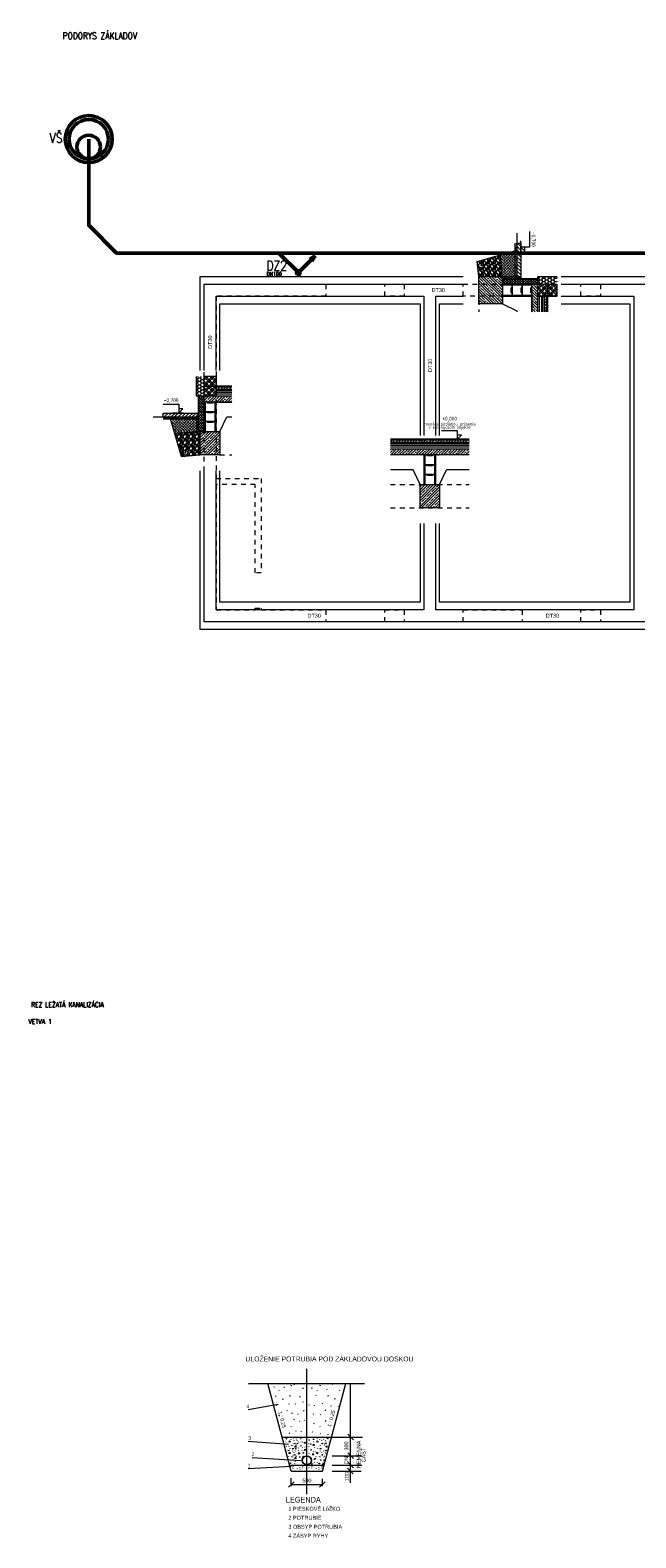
# Model space of a CAD drawing. Header units: millimetres. Extents: x 371321 to 690386, y -299082 to -101508.
# Tile 1 of 38: x 371321 to 386760, y -299082 to -260659. Entities that reach past the tile are written whole.
import ezdxf
from ezdxf.enums import TextEntityAlignment as Align

# ---------------------------------------------------------------- set-up
doc = ezdxf.new("R2010")
doc.units = ezdxf.units.MM
doc.header["$LTSCALE"] = 10
doc.header["$MEASUREMENT"] = 0
for name, pattern in [('ACAD_ISO10W100', [18, 12, -3, 0, -3]), ('DASH 0_6MM', [1.2, 0.6, -0.6]), ('DASHDOT', [25.4, 12.7, -6.35, 0, -6.35]), ('DASHED', [19.05, 12.7, -6.35]), ('DGN Style 4', [3499.360807, 1748.587536, -874.293768, 2.185734, -874.293768])]:
    doc.linetypes.add(name, pattern=pattern)
for name, color, linetype, lineweight in [('A-HYDROIZOLACIE', 15, 'Continuous', 20), ('A6_ciarkovana_TENKA', 2, 'DASHED', 5), ('DAZDOVA KANALIZACIA', 30, 'ST_KANAL_DEST_PLNA', 50), ('koty', 178, 'Continuous', 0), ('Vrstva 1', 7, 'Continuous', 0), ('ZTI-Popis1', 5, 'Continuous', 30)]:
    doc.layers.add(name, color=color, linetype=linetype, lineweight=lineweight)
for name, color, linetype in [('koty vodar', 5, 'Continuous'), ('koty zti', 5, 'Continuous'), ('mojekoty', 5, 'Continuous'), ('Z-k-st_splaskova-popis', 7, 'Continuous')]:
    doc.layers.add(name, color=color, linetype=linetype)
doc.styles.add('ARIAL', font='arial.ttf')
doc.styles.add('ISO CP_50', font='isocp.shx', dxfattribs={"width": 0.9, "height": 100})
doc.styles.add('POPIS', font='arial.ttf', dxfattribs={"width": 0.8})
doc.styles.get("Standard").update_dxf_attribs({"font": 'simplex.shx', "width": 0.8})
doc.linetypes.add('ST_KANAL_DEST_PLNA', pattern='A,136,-20,34,[23,st.shx,S=10,R=0,X=0,Y=0],16,[2,st.shx,S=10,R=0,X=0,Y=0],-25', length=231)

# ---------------------------------------------------------------- blocks, each defined once
blk = doc.blocks.new('*U4')
at = {"layer": 'A-HYDROIZOLACIE', "lineweight": 9}
for points in [[(253567, -4367), (253567, -4342), (253585, -4324), (253585, -4299), (253567, -4282)], [(253567, -4452), (253567, -4427), (253585, -4410), (253585, -4385), (253567, -4367)], [(253567, -4538), (253567, -4513), (253585, -4495), (253585, -4470), (253567, -4452)], [(253567, -4623), (253567, -4598), (253585, -4580), (253585, -4555), (253567, -4538)], [(253567, -4708), (253567, -4683), (253585, -4666), (253585, -4641), (253567, -4623)], [(253567, -4794), (253567, -4769), (253585, -4751), (253585, -4726), (253567, -4708)]]:
    blk.add_lwpolyline(points, dxfattribs=at)
blk = doc.blocks.new('zw$7758')
at = {"lineweight": 0}
h = blk.add_hatch(dxfattribs=at)
h.set_pattern_fill('AR-CONC', color=252, scale=0.3, angle=270)
h.set_pattern_definition([(320, (164315.195, 620329.383), (-4.7817257, -54.6554007), [5.715, -62.865]), (265, (164315.195, 620329.383), (57.3170536, 10.5730264), [4.572, -50.2921753]), (10.451445, (164314.797, 620324.83), (52.5353256, -44.082374), [4.8570026, -53.4270734]), (316.1842, (164330.435, 620329.383), (-12.6126984, -81.323712), [8.5725, -94.2975]), (6.635558, (164329.384, 620322.61), (74.227837, -71.22124), [7.285507, -80.140682]), (261.184151, (164330.435, 620329.38), (74.227837, -71.22124), [6.85799, -75.43792]), (291, (164326.625, 620321.763), (-30.6795595, -45.4843174), [5.715, -62.865]), (236, (164326.625, 620321.763), (55.25639, -18.5406085), [4.572, -50.292]), (341.451445, (164324.07, 620317.973), (24.5768307, -64.024926), [4.8570026, -53.4269813]), (307.5, (164315.195, 620329.383), (25.36651166, -0.926581), [0, -49.6824, 0, -51.054, 0, -50.4825]), (277.5, (164315.195, 620329.383), (30.0541724, -20.0458988), [0, -29.1084, 0, -48.5394, 0, -19.2405]), (237.5, (164315.195, 620346.376), (-1.7186232, -40.67717855), [0, -19.05, 0, -59.436, 0, -78.867]), (227.5, (164315.195, 620353.996), (7.6279473, -44.4387544), [0, -24.765, 0, -39.4716, 0, -56.007])])
h.paths.add_polyline_path([(9270, 10100), (9270, 10950), (9220, 10950), (9220, 10100)])
h = blk.add_hatch(dxfattribs=at)
h.set_pattern_fill('ANSI35', color=252, scale=20, angle=270)
h.set_pattern_definition([(315, (162635.2, 631589.38), (89.80256, 89.80256), []), (315, (162635.2, 631499.58), (89.80256, 89.80256), [158.75, -31.75, 0, -31.75])])
h.paths.add_polyline_path([(9370, 10050), (9370, 10950), (9270, 10950), (9270, 10050)])
h = blk.add_hatch(dxfattribs=at)
h.set_pattern_fill('GRAVEL', color=252, scale=6, angle=270)
h.set_pattern_definition([(138.0127875, (164467.595, 620219.655), (-1371.59999991, 1219.2000001), [20.503286, -2029.82902]), (94.969741, (164452.355, 620233.3714), (152.40000868, -1828.799999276), [35.184283, -3483.242934]), (42.5104471, (164449.307, 620268.423), (-1676.39999941, -1524.00000064), [24.80889, -2456.083368]), (177.273689, (164411.207, 620327.8594), (3047.99999998, -152.40000032), [32.04027, -3171.986246]), (202.8336542, (164379.203, 620329.3834), (1828.79999997, 762.00000006), [31.418022, -3110.388465]), (267.273689, (164350.247, 620317.1914), (152.40000032, 3047.99999998), [32.04027, -3171.986246]), (307.6942405, (164348.723, 620285.1874), (-1524.000000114, 1981.19999991), [42.37162, -4194.78692]), (342.2553284, (164374.631, 620251.6594), (3352.79999991, -1066.800000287), [40.00317, -3960.315396]), (31.4295656, (164412.731, 620239.4674), (1981.19999989, 1219.20000017), [32.14878, -3182.732742]), (85.2363583, (164440.163, 620256.231), (-152.40000026, -1676.39999998), [36.702797, -1798.436217]), (132.3974378, (164443.211, 620292.8074), (-1676.400000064, 1828.79999994), [47.464675, -4699.00635]), (48.8140748, (164409.683, 620176.983), (914.40000007, 1066.79999994), [16.200272, -1603.83395]), (81.4692344, (164420.351, 620189.1754), (-304.79999965, -1981.20000005), [30.82092, -3051.27834]), (135, (164424.92, 620219.66), (-152.4, 6e-14), [21.55256, -193.973587]), (113.1985905, (164443.211, 620230.323), (304.79999995, -762), [11.60648, -1149.037342]), (201.8014095, (164438.64, 620240.99), (457.2, 152.4), [16.413937, -804.28518]), (300.9637565, (164423.4, 620234.895), (304.8, -457.2), [26.65918, -861.97789]), (71.565051, (164437.115, 620212.035), (-152.4, -304.8), [19.27723, -462.653887]), (286.3895403, (164438.639, 620329.383), (457.2, -1524), [27.00528, -2673.5296]), (340.346176, (164446.259, 620303.475), (-1676.39999998, 609.60000006), [22.655936, -2242.93294]), (203.1985905, (164467.595, 620212.035), (762, 304.79999995), [23.212806, -1137.431015]), (253.6104597, (164446.259, 620202.891), (457.19999989, 1524.00000003), [27.00528, -2673.5296]), (249.4439548, (164344.151, 620329.383), (304.8, 762), [26.042112, -1276.06406]), (204.7751406, (164335.007, 620304.999), (1676.39999959, 762.0000009), [21.820327, -2160.215603]), (336.8014095, (164315.195, 620210.511), (762, -304.79999995), [23.212806, -1137.431015]), (287.3540246, (164336.531, 620201.367), (-609.60000013, 1981.19999996), [25.546964, -2529.14256]), (339.4439548, (164315.195, 620285.187), (-762, 304.8), [13.021056, -1289.085115]), (11.3099325, (164315.195, 620219.655), (609.6, 152.4), [7.770876, -769.319698]), (75.9637565, (164322.815, 620221.18), (-152.4, -457.2), [31.418022, -596.943275]), (96.009006, (164330.435, 620251.6594), (152.40000008, -1523.99999999), [29.11602, -2882.48189]), (213.6900675, (164409.683, 620234.895), (304.8, 152.4), [21.979433, -527.50658]), (263.1572266, (164391.395, 620222.7034), (-304.799999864, -2590.800000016), [38.373406, -3798.960544]), (330.945396, (164386.823, 620184.603), (-1066.8, 609.6), [15.690494, -1553.36354]), (0, (164400.54, 620176.98), (152.4, 152.4), [9.144, -143.256]), (30.2564372, (164335.007, 620254.707), (-1066.80000004, -609.59999993), [21.172018, -2096.036446]), (318.0127875, (164353.295, 620265.375), (1371.59999991, -1219.2000001), [41.006573, -2009.325732]), (270, (164383.78, 620237.94), (152.4, -152.4), [39.624, -112.776]), (235.3048465, (164383.775, 620198.319), (-1066.79999918, -1524.00000058), [24.096574, -2385.559003]), (164.054604, (164370.06, 620178.507), (-609.6, 152.4), [22.189745, -1087.299002]), (117.6459754, (164348.723, 620184.6034), (-1523.9999998, 2895.600000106), [36.128706, -3576.747865]), (85.4260787, (164331.959, 620216.6074), (152.4, 1981.2), [38.221768, -3783.950787])])
edge = h.paths.add_edge_path()
edge.add_line((8900, 10100), (8848, 10649))
edge.add_line((8848, 10649), (8258, 10479))
edge.add_line((8258, 10479), (8267, 10379))
edge.add_line((8267, 10379), (8298, 10379))
edge.add_arc((8358, 10379), 60, 90, 180, ccw=False)
edge.add_arc((8358, 10379), 60, -90, 90, ccw=False)
edge.add_arc((8358, 10379), 60, 180, 270, ccw=False)
edge.add_line((8298, 10379), (8267, 10379))
edge.add_line((8267, 10379), (8300, 10100))
edge.add_line((8300, 10100), (8900, 10100))
h = blk.add_hatch(dxfattribs=at)
h.set_pattern_fill('DIAPLATE', color=252, scale=800, angle=315, style=0, pattern_type=2)
h.set_pattern_definition([(315, (164315.195, 620329.383), (70.710678, -2e-14), [50, -50]), (45, (164350.55, 620329.383), (2e-14, 70.710678), [50, -50])])
h.paths.add_polyline_path([(9220, 10100), (9220, 10756), (8848, 10649), (8900, 10100)])
h = blk.add_hatch(dxfattribs=at)
h.set_pattern_fill('ZBETON', color=252, scale=20, angle=270, pattern_type=2)
h.set_pattern_definition([(315, (164315.2, 620329.38), (106.066017, 106.066017), [100, -40, 0, -40]), (315, (164315.2, 620259.38), (106.066017, 106.066017), []), (315, (164315.2, 620189.38), (106.066017, 106.066017), [])])
h.paths.add_polyline_path([(8900, 9400), (8900, 10100), (8300, 10100), (8300, 9400)])
h = blk.add_hatch(dxfattribs=at)
h.set_pattern_fill('NET', color=252, scale=15, angle=315)
h.set_pattern_definition([(315, (164315.195, 620329.383), (33.6759605, 33.6759605), []), (45, (164315.195, 620329.383), (-33.6759605, 33.6759605), [])])
h.paths.add_polyline_path([(9400, 9900), (9800, 9900), (9800, 10050), (8900, 10050), (8900, 9900), (9150, 9900)])
h = blk.add_hatch(dxfattribs=at)
h.set_pattern_fill('HONEY', color=252, scale=16)
h.set_pattern_definition([(0, (-407250.385, 185326.883), (76.2, 43.99408), [50.8, -101.6]), (120, (-407250.385, 185326.883), (-76.199991, 43.9940958), [50.8, -101.6]), (60, (-407250.385, 185326.883), (9e-06, 87.9881758), [-101.6, 50.8])])
h.paths.add_polyline_path([(10300, 10100), (9800, 10100), (9800, 9900), (10300, 9900)])
h = blk.add_hatch(dxfattribs=at)
h.set_pattern_fill('ZBETON', color=252, scale=20, angle=270, pattern_type=2)
h.set_pattern_definition([(315, (173781.75, 624014.63), (106.066017, 106.066017), [100, -40, 0, -40]), (315, (173781.75, 623944.63), (106.066017, 106.066017), []), (315, (173781.75, 623874.63), (106.066017, 106.066017), [])])
h.paths.add_polyline_path([(9800, 9200), (9800, 9900), (9650, 9900), (9650, 9200)])
h = blk.add_hatch(dxfattribs=at)
h.set_pattern_fill('ZDI3', color=252, scale=15, angle=270, pattern_type=2)
h.set_pattern_definition([(315, (164315.2, 620329.38), (79.549513, 79.549513), []), (315, (164315.2, 620276.88), (79.549513, 79.549513), []), (225, (164315.2, 620329.38), (79.549513, -79.549513), []), (225, (164315.2, 620276.88), (79.549513, -79.549513), [])])
h.paths.add_polyline_path([(10300, 9600), (10300, 9900), (9800, 9900), (9800, 9600)])
h = blk.add_hatch(dxfattribs=at)
h.set_pattern_fill('ZBETON', color=252, scale=20, angle=270, pattern_type=2)
h.set_pattern_definition([(315, (120891.6, 599697.03), (106.066017, 106.066017), [100, -40, 0, -40]), (315, (120891.6, 599627.03), (106.066017, 106.066017), []), (315, (120891.6, 599557.03), (106.066017, 106.066017), [])])
h.paths.add_polyline_path([(9970, 9200), (10030, 9200), (10030, 9600), (9970, 9600)])
h = blk.add_hatch(dxfattribs=at)
h.set_pattern_fill('HONEY', color=252, scale=16)
h.set_pattern_definition([(0, (-415950.385, 182476.882), (76.2, 43.99408), [50.8, -101.6]), (120, (-415950.385, 182476.882), (-76.199991, 43.9940958), [50.8, -101.6]), (60, (-415950.385, 182476.882), (9e-06, 87.9881758), [-101.6, 50.8])])
h.paths.add_polyline_path([(1300, 7550), (1100, 7550), (1100, 7050), (1300, 7050)])
h = blk.add_hatch(dxfattribs=at)
h.set_pattern_fill('ZDI3', color=252, scale=15, pattern_type=2)
h.set_pattern_definition([(45, (-609129.38, 161565.2), (-79.549513, 79.549513), []), (45, (-609076.88, 161565.2), (-79.549513, 79.549513), []), (315, (-609129.38, 161565.2), (79.549513, 79.549513), []), (315, (-609076.88, 161565.2), (79.549513, 79.549513), [])])
h.paths.add_polyline_path([(1600, 7550), (1300, 7550), (1300, 7050), (1600, 7050)])
h = blk.add_hatch(dxfattribs=at)
h.set_pattern_fill('NET', color=252, scale=15, angle=45)
h.set_pattern_definition([(45, (-609129.383, 161565.195), (-33.6759605, 33.6759605), []), (135, (-609129.383, 161565.195), (-33.6759605, -33.6759605), [])])
h.paths.add_polyline_path([(1300, 6650), (1300, 7050), (1150, 7050), (1150, 6150), (1300, 6150), (1300, 6400)])
h = blk.add_hatch(dxfattribs=at)
h.set_pattern_fill('ZBETON', color=252, scale=20, pattern_type=2)
h.set_pattern_definition([(45, (-612814.63, 171031.75), (-106.066017, 106.066017), [100, -40, 0, -40]), (45, (-612744.63, 171031.75), (-106.066017, 106.066017), []), (45, (-612674.63, 171031.75), (-106.066017, 106.066017), [])])
h.paths.add_polyline_path([(2000, 7050), (1300, 7050), (1300, 6900), (2000, 6900)])
h = blk.add_hatch(dxfattribs=at)
h.set_pattern_fill('ZBETON', color=252, scale=20, pattern_type=2)
h.set_pattern_definition([(45, (-588497.03, 118141.6), (-106.066017, 106.066017), [100, -40, 0, -40]), (45, (-588427.03, 118141.6), (-106.066017, 106.066017), []), (45, (-588357.03, 118141.6), (-106.066017, 106.066017), [])])
h.paths.add_polyline_path([(2000, 7220), (2000, 7280), (1600, 7280), (1600, 7220)])
h = blk.add_hatch(dxfattribs=at)
h.set_pattern_fill('ANSI35', color=252, scale=20)
h.set_pattern_definition([(45, (-620389.38, 159885.2), (-89.80256, 89.80256), []), (45, (-620299.58, 159885.2), (-89.80256, 89.80256), [158.75, -31.75, 0, -31.75])])
h.paths.add_polyline_path([(1150, 6620), (250, 6620), (250, 6520), (1150, 6520)])
h = blk.add_hatch(dxfattribs=at)
h.set_pattern_fill('AR-CONC', color=252, scale=0.3)
h.set_pattern_definition([(50, (-609129.383, 161565.195), (54.6554007, -4.7817257), [5.715, -62.865]), (355, (-609129.383, 161565.195), (-10.5730264, 57.3170536), [4.572, -50.2921753]), (100.451445, (-609124.83, 161564.797), (44.082374, 52.5353256), [4.8570026, -53.4270734]), (46.1842, (-609129.38, 161580.435), (81.323712, -12.6126984), [8.5725, -94.2975]), (96.635558, (-609122.61, 161579.384), (71.22124, 74.227837), [7.285507, -80.140682]), (351.184151, (-609129.38, 161580.435), (71.22124, 74.227837), [6.85799, -75.43792]), (21, (-609121.763, 161576.625), (45.4843174, -30.6795595), [5.715, -62.865]), (326, (-609121.763, 161576.625), (18.5406085, 55.25639), [4.572, -50.292]), (71.451445, (-609117.973, 161574.07), (64.024926, 24.5768307), [4.8570026, -53.4269813]), (37.5, (-609129.383, 161565.195), (0.926581, 25.36651166), [0, -49.6824, 0, -51.054, 0, -50.4825]), (7.5, (-609129.383, 161565.195), (20.0458988, 30.0541724), [0, -29.1084, 0, -48.5394, 0, -19.2405]), (327.5, (-609146.376, 161565.195), (40.67717855, -1.7186232), [0, -19.05, 0, -59.436, 0, -78.867]), (317.5, (-609153.996, 161565.195), (44.4387544, 7.6279473), [0, -24.765, 0, -39.4716, 0, -56.007])])
h.paths.add_polyline_path([(1100, 6520), (250, 6520), (250, 6470), (1100, 6470)])
h = blk.add_hatch(dxfattribs=at)
h.set_pattern_fill('DIAPLATE', color=252, scale=800, angle=45, style=0, pattern_type=2)
h.set_pattern_definition([(45, (-609129.383, 161565.195), (7e-15, 70.710678), [50, -50]), (135, (-609129.383, 161600.55), (-70.710678, 7e-15), [50, -50])])
h.paths.add_polyline_path([(1100, 6470), (444, 6470), (551, 6098), (1100, 6150)])
h = blk.add_hatch(dxfattribs=at)
h.set_pattern_fill('GRAVEL', color=252, scale=6)
h.set_pattern_definition([(228.0127875, (-609019.655, 161717.595), (-1219.2000001, -1371.59999991), [20.503286, -2029.82902]), (184.969741, (-609033.371, 161702.355), (1828.799999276, 152.40000868), [35.184283, -3483.242934]), (132.5104471, (-609068.423, 161699.307), (1524.00000064, -1676.39999941), [24.80889, -2456.083368]), (267.273689, (-609127.859, 161661.207), (152.40000032, 3047.99999998), [32.04027, -3171.986246]), (292.8336542, (-609129.383, 161629.203), (-762.00000006, 1828.79999997), [31.418022, -3110.388465]), (357.273689, (-609117.191, 161600.247), (-3047.99999998, 152.40000032), [32.04027, -3171.986246]), (37.6942405, (-609085.1873, 161598.723), (-1981.19999991, -1524.000000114), [42.37162, -4194.78692]), (72.2553284, (-609051.6593, 161624.631), (1066.800000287, 3352.79999991), [40.00317, -3960.315396]), (121.4295656, (-609039.467, 161662.731), (-1219.20000017, 1981.19999989), [32.14878, -3182.732742]), (175.2363583, (-609056.231, 161690.163), (1676.39999998, -152.40000026), [36.702797, -1798.436217]), (222.3974378, (-609092.8073, 161693.211), (-1828.79999994, -1676.400000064), [47.464675, -4699.00635]), (138.8140748, (-608976.983, 161659.683), (-1066.79999994, 914.40000007), [16.200272, -1603.83395]), (171.4692344, (-608989.175, 161670.351), (1981.20000005, -304.79999965), [30.82092, -3051.27834]), (225, (-609019.66, 161674.92), (-2e-14, -152.4), [21.55256, -193.973587]), (203.1985905, (-609030.323, 161693.211), (762, 304.79999995), [11.60648, -1149.037342]), (291.8014095, (-609040.99, 161688.64), (-152.4, 457.2), [16.413937, -804.28518]), (30.9637565, (-609034.895, 161673.4), (457.2, 304.8), [26.65918, -861.97789]), (161.565051, (-609012.035, 161687.115), (304.8, -152.4), [19.27723, -462.653887]), (16.3895403, (-609129.383, 161688.639), (1524, 457.2), [27.00528, -2673.5296]), (70.346176, (-609103.475, 161696.259), (-609.60000006, -1676.39999998), [22.655936, -2242.93294]), (293.1985905, (-609012.035, 161717.595), (-304.79999995, 762), [23.212806, -1137.431015]), (343.6104597, (-609002.891, 161696.259), (-1524.00000003, 457.19999989), [27.00528, -2673.5296]), (339.4439548, (-609129.383, 161594.151), (-762, 304.8), [26.042112, -1276.06406]), (294.7751406, (-609104.999, 161585.007), (-762.0000009, 1676.39999959), [21.820327, -2160.215603]), (66.8014095, (-609010.511, 161565.195), (304.79999995, 762), [23.212806, -1137.431015]), (17.3540246, (-609001.367, 161586.531), (-1981.19999996, -609.60000013), [25.546964, -2529.14256]), (69.4439548, (-609085.187, 161565.195), (-304.8, -762), [13.021056, -1289.085115]), (101.3099325, (-609019.655, 161565.195), (-152.4, 609.6), [7.770876, -769.319698]), (165.9637565, (-609021.18, 161572.815), (457.2, -152.4), [31.418022, -596.943275]), (186.009006, (-609051.659, 161580.435), (1523.99999999, 152.40000008), [29.11602, -2882.48189]), (303.6900675, (-609034.895, 161659.683), (-152.4, 304.8), [21.979433, -527.50658]), (353.1572266, (-609022.703, 161641.395), (2590.800000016, -304.799999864), [38.373406, -3798.960544]), (60.945396, (-608984.603, 161636.823), (-609.6, -1066.8), [15.690494, -1553.36354]), (90, (-608976.98, 161650.54), (-152.4, 152.4), [9.144, -143.256]), (120.2564372, (-609054.707, 161585.007), (609.59999993, -1066.80000004), [21.172018, -2096.036446]), (48.0127875, (-609065.375, 161603.295), (1219.2000001, 1371.59999991), [41.006573, -2009.325732]), (0, (-609037.94, 161633.78), (152.4, 152.4), [39.624, -112.776]), (325.3048465, (-608998.319, 161633.775), (1524.00000058, -1066.79999918), [24.096574, -2385.559003]), (254.054604, (-608978.507, 161620.06), (-152.4, -609.6), [22.189745, -1087.299002]), (207.6459754, (-608984.603, 161598.723), (-2895.600000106, -1523.9999998), [36.128706, -3576.747865]), (175.4260787, (-609016.607, 161581.959), (-1981.2, 152.4), [38.221768, -3783.950787])])
h.paths.add_polyline_path([(1200, 6150), (1150, 6150), (551, 6098), (721, 5508), (821, 5517), (821, 5548, -0.414214), (761, 5608, -1), (881, 5608, -0.414214), (821, 5548), (821, 5517), (1200, 5550)])
h = blk.add_hatch(dxfattribs=at)
h.set_pattern_fill('ZBETON', color=252, scale=20, pattern_type=2)
h.set_pattern_definition([(45, (-609129.38, 161565.2), (-106.066017, 106.066017), [100, -40, 0, -40]), (45, (-609059.38, 161565.2), (-106.066017, 106.066017), []), (45, (-608989.38, 161565.2), (-106.066017, 106.066017), [])])
h.paths.add_polyline_path([(1700, 6150), (1200, 6150), (1200, 5550), (1700, 5550)])
h = blk.add_hatch(dxfattribs=at)
h.set_pattern_fill('ZBETON', color=252, scale=20, pattern_type=2)
h.set_pattern_definition([(45, (-609490.55, 116791.6), (-106.066017, 106.066017), [100, -40, 0, -40]), (45, (-609420.55, 116791.6), (-106.066017, 106.066017), []), (45, (-609350.55, 116791.6), (-106.066017, 106.066017), [])])
h.paths.add_polyline_path([(8050, 5870), (8050, 5930), (6050, 5930), (6050, 5870)])
h = blk.add_hatch(dxfattribs=at)
h.set_pattern_fill('ZBETON', color=252, scale=20, pattern_type=2)
h.set_pattern_definition([(45, (-608929.38, 160215.2), (-106.066017, 106.066017), [100, -40, 0, -40]), (45, (-608859.38, 160215.2), (-106.066017, 106.066017), []), (45, (-608789.38, 160215.2), (-106.066017, 106.066017), [])])
h.paths.add_polyline_path([(6050, 5700), (6050, 5550), (8050, 5550), (8050, 5700)])
h = blk.add_hatch(dxfattribs=at)
h.set_pattern_fill('ZBETON', color=252, scale=20, pattern_type=2)
h.set_pattern_definition([(45, (-603840.55, 116791.6), (-106.066017, 106.066017), [100, -40, 0, -40]), (45, (-603770.55, 116791.6), (-106.066017, 106.066017), []), (45, (-603700.55, 116791.6), (-106.066017, 106.066017), [])])
h.paths.add_polyline_path([(7300, 4800), (6800, 4800), (6800, 4200), (7300, 4200)])
at = {"color": 252, "lineweight": 0}
for p, q in [((9220, 10950), (9220, 10050)), ((9270, 10950), (9270, 10050)), ((9370, 10950), (9370, 10050)), ((8258, 10479), (9220, 10756)), ((8300, 10100), (8258, 10479)), ((8900, 9900), (8900, 10050)), ((8900, 10050), (9650, 10050)), ((9800, 9900), (9800, 10100)), ((9650, 9900), (10300, 9900)), ((9650, 9200), (9650, 9900)), ((9800, 9200), (9800, 9900)), ((8900, 9400), (9270, 9227)), ((9270, 9227), (9270, 9200)), ((9650, 9600), (9650, 9200)), ((9800, 9600), (10300, 9600)), ((9900, 9600), (9900, 9200)), ((9970, 9200), (9970, 9600)), ((10030, 9200), (10030, 9600)), ((10050, 9200), (10050, 9600)), ((1300, 6900), (1300, 7550)), ((1600, 7050), (1600, 7550)), ((1300, 7050), (1100, 7050)), ((2000, 7050), (1300, 7050)), ((2000, 7300), (1600, 7300)), ((2000, 7280), (1600, 7280)), ((2000, 7220), (1600, 7220)), ((1600, 7150), (2000, 7150)), ((250, 6620), (1150, 6620)), ((1150, 6150), (1150, 6900)), ((2000, 6900), (1300, 6900)), ((1600, 6900), (2000, 6900)), ((250, 6520), (1150, 6520)), ((250, 6470), (1150, 6470)), ((721, 5508), (444, 6470)), ((1300, 6150), (1150, 6150)), ((1700, 6150), (1873, 6520)), ((1873, 6520), (2000, 6520)), ((8050, 5950), (6050, 5950)), ((8050, 5930), (6050, 5930)), ((8050, 5870), (6050, 5870)), ((6050, 5800), (8050, 5800)), ((1200, 5550), (721, 5508)), ((8050, 5700), (6050, 5700)), ((8050, 5550), (6050, 5550)), ((6627, 5170), (6050, 5170)), ((6800, 4800), (6627, 5170)), ((7300, 4800), (7473, 5170)), ((8050, 5170), (7473, 5170))]:
    blk.add_line(p, q, dxfattribs=at)
at = {"color": 252, "linetype": 'ACAD_ISO10W100', "lineweight": 0}
for p, q in [((8458, 10379), (8258, 10379)), ((8358, 10479), (8358, 10279)), ((721, 5608), (921, 5608)), ((821, 5708), (821, 5508))]:
    blk.add_line(p, q, dxfattribs=at)
at = {"color": 252, "linetype": 'DASH 0_6MM', "lineweight": 0, "ltscale": 20}
for p, q in [((8300, 9500), (8300, 9200)), ((1700, 5550), (2000, 5550)), ((6050, 4800), (8050, 4800)), ((6050, 4200), (8050, 4200))]:
    blk.add_line(p, q, dxfattribs=at)
at = {"color": 252, "lineweight": 0, "ltscale": 12}
for p, q in [((9850, 9200), (9850, 9600)), ((2000, 7100), (1600, 7100)), ((8050, 5750), (6050, 5750))]:
    blk.add_line(p, q, dxfattribs=at)
at = {"color": 252, "lineweight": 0, "ltscale": 8.5}
for p, q in [((9935, 9200), (9935, 9600)), ((2000, 7185), (1600, 7185)), ((8050, 5835), (6050, 5835))]:
    blk.add_line(p, q, dxfattribs=at)
at = {"color": 252, "lineweight": 0}
for points in [[(9270, 11200), (9270, 10950), (9370, 10950), (9370, 10050), (9800, 10050), (9800, 10100), (10300, 10100)], [(9595, 11248), (9595, 10850), (9370, 10850), (9475, 10745), (9475, 10850), (9370, 10850), (9370, 10732), (9370, 11012)], [(1200, 7700), (1200, 10100), (7900, 10100)], [(8943, 10060), (8918, 10060), (8901, 10078), (8876, 10078), (8858, 10060)], [(9029, 10060), (9004, 10060), (8986, 10078), (8961, 10078), (8943, 10060)], [(9114, 10060), (9089, 10060), (9071, 10078), (9046, 10078), (9029, 10060)], [(9199, 10060), (9174, 10060), (9157, 10078), (9132, 10078), (9114, 10060)], [(9285, 10060), (9260, 10060), (9242, 10078), (9217, 10078), (9199, 10060)], [(9370, 10060), (9345, 10060), (9327, 10078), (9302, 10078), (9285, 10060)], [(10400, 10100), (18250, 10100)], [(1300, 7700), (1300, 9900), (7900, 9900)], [(9150, 9900), (8900, 9900), (8900, 9600), (9150, 9600), (9150, 9900), (9150, 9875), (8900, 9875), (8900, 9625), (9150, 9625), (9150, 9672), (9125, 9690), (9125, 9810), (9150, 9828)], [(9400, 9900), (9150, 9900), (9150, 9600), (9400, 9600), (9400, 9900), (9400, 9875), (9150, 9875), (9150, 9625), (9400, 9625), (9400, 9672), (9375, 9690), (9375, 9810), (9400, 9828)], [(9650, 9900), (9400, 9900), (9400, 9600), (9650, 9600), (9650, 9900), (9650, 9875), (9400, 9875), (9400, 9625), (9650, 9625), (9650, 9672), (9625, 9690), (9625, 9810), (9650, 9828)], [(9800, 9900), (10050, 9900), (10050, 9600), (10300, 9600), (10300, 9900)], [(10400, 9900), (17738, 9900)], [(1600, 7700), (1600, 9600), (6900, 9600), (6900, 6050)], [(1700, 7700), (1700, 9400), (6800, 9400), (6800, 6050)], [(12250, 9600), (12250, 1600), (7200, 1600), (7200, 3800)], [(7200, 6050), (7200, 9600), (7900, 9600)], [(10400, 9400), (12150, 9400), (12150, 1800), (7300, 1800), (7300, 3800)], [(7300, 6050), (7300, 9400), (7900, 9400)], [(10300, 9600), (10050, 9600), (10050, 9200)], [(10400, 9600), (12250, 9600)], [(0, 6520), (250, 6520), (250, 6620), (1150, 6620), (1150, 7050), (1100, 7050), (1100, 7550)], [(1300, 7050), (1300, 7300), (1600, 7300), (1600, 7550), (1300, 7550)], [(1600, 7550), (1600, 7300), (2000, 7300)], [(252, 6845), (650, 6845), (650, 6620), (755, 6725), (650, 6725), (650, 6620), (768, 6620), (488, 6620)], [(1300, 6900), (1300, 6650), (1600, 6650), (1600, 6900), (1300, 6900), (1325, 6900), (1325, 6650), (1575, 6650), (1575, 6900), (1528, 6900), (1510, 6875), (1390, 6875), (1372, 6900)], [(1300, 6650), (1300, 6400), (1600, 6400), (1600, 6650), (1300, 6650), (1325, 6650), (1325, 6400), (1575, 6400), (1575, 6650), (1528, 6650), (1510, 6625), (1390, 6625), (1372, 6650)], [(1300, 6400), (1300, 6150), (1600, 6150), (1600, 6400), (1300, 6400), (1325, 6400), (1325, 6150), (1575, 6150), (1575, 6400), (1528, 6400), (1510, 6375), (1390, 6375), (1372, 6400)], [(7352, 6175), (7750, 6175), (7750, 5950), (7855, 6055), (7750, 6055), (7750, 5950), (7868, 5950), (7588, 5950)], [(6050, 5950), (8050, 5950)], [(6900, 5550), (6900, 5300), (7200, 5300), (7200, 5550), (6900, 5550), (6925, 5550), (6925, 5300), (7175, 5300), (7175, 5550), (7128, 5550), (7110, 5525), (6990, 5525), (6972, 5550)], [(12750, 1100), (1200, 1100), (1200, 5150)], [(12750, 1300), (1300, 1300), (1300, 5150)], [(6900, 3800), (6900, 1600), (1600, 1600), (1600, 5150)], [(6800, 3800), (6800, 1800), (1700, 1800), (1700, 5150)], [(6900, 5300), (6900, 5050), (7200, 5050), (7200, 5300), (6900, 5300), (6925, 5300), (6925, 5050), (7175, 5050), (7175, 5300), (7128, 5300), (7110, 5275), (6990, 5275), (6972, 5300)], [(6900, 5050), (6900, 4800), (7200, 4800), (7200, 5050), (6900, 5050), (6925, 5050), (6925, 4800), (7175, 4800), (7175, 5050), (7128, 5050), (7110, 5025), (6990, 5025), (6972, 5050)]]:
    blk.add_lwpolyline(points, dxfattribs=at)
at = {"color": 252, "linetype": 'DASHDOT', "lineweight": 0, "const_width": 25}
for points in [[(9270, 10100), (8900, 10100), (8848, 10649), (8258, 10479), (8300, 10100), (8900, 10100)], [(1100, 6520), (1100, 6150), (551, 6098), (721, 5508), (1200, 5550), (1200, 6150)]]:
    blk.add_lwpolyline(points, dxfattribs=at)
at = {"color": 252, "lineweight": 0}
for points in [[(8900, 10100), (8900, 9400), (8300, 9400), (8300, 10100)], [(1200, 6150), (1700, 6150), (1700, 5550), (1200, 5550)], [(6800, 4800), (7300, 4800), (7300, 4200), (6800, 4200)]]:
    blk.add_lwpolyline(points, close=True, dxfattribs=at)
at = {"color": 252, "linetype": 'DASHED', "lineweight": 0, "ltscale": 2, "const_width": 25}
for points in [[(8900, 9900), (9800, 9900), (9800, 9200)], [(1300, 6150), (1300, 7050), (2000, 7050)], [(6050, 5700), (8050, 5700)]]:
    blk.add_lwpolyline(points, dxfattribs=at)
at = {"color": 252, "lineweight": 0}
for centre in [(8358, 10379), (821, 5608)]:
    blk.add_circle(centre, 60, dxfattribs=at)
at = {"layer": 'A6_ciarkovana_TENKA', "color": 252, "linetype": 'DASH 0_6MM', "ltscale": 20}
blk.add_line((1300, 1300), (1300, 9900), dxfattribs=at)
blk.add_lwpolyline([(4400, 9900), (4400, 9600), (1600, 9600), (1600, 4950), (2750, 4950), (2750, 2550), (2600, 2550), (2600, 4800), (1600, 4800), (1600, 1600), (2600, 1600), (2600, 1650), (2750, 1650), (2750, 1600), (4400, 1600), (4400, 1300), (1300, 1300), (1300, 9900), (4400, 9900)], dxfattribs=at)
for points in [[(6400, 9900), (6400, 9600), (5900, 9600), (5900, 9900)], [(9400, 9900), (9400, 9600), (7900, 9600), (7900, 9900)], [(11400, 9900), (11400, 9600), (10900, 9600), (10900, 9900)], [(6400, 1600), (6400, 1300), (5900, 1300), (5900, 1600)], [(9400, 1600), (9400, 1300), (7900, 1300), (7900, 1600)], [(11400, 1600), (11400, 1300), (10900, 1300), (10900, 1600)]]:
    blk.add_lwpolyline(points, close=True, dxfattribs=at)
at = {"color": 252, "lineweight": 0, "rotation": 180}
blk.add_blockref('*U4', (254707, 1826), dxfattribs=at)
at = {"color": 252, "lineweight": 0, "insert": (9683, 11044), "char_height": 100, "attachment_point": 5, "rotation": 270, "style": 'ISO CP_50'}
blk.add_mtext('-0,700', dxfattribs=at)
at = {"color": 252, "lineweight": 0, "char_height": 100, "width": 1671.71, "attachment_point": 1, "style": 'ARIAL'}
for insert in [(7094, 9804, -50), (3932, 1504, -50), (10004, 1504, -50)]:
    blk.add_mtext('DT30', dxfattribs=dict(at, insert=insert))
at = {"color": 252, "lineweight": 0, "char_height": 100, "width": 1671.71, "attachment_point": 1, "rotation": 90, "style": 'ARIAL'}
for insert in [(1398, 8254, -50), (7005, 7663, -50)]:
    blk.add_mtext('DT30', dxfattribs=dict(at, insert=insert))
at = {"color": 252, "lineweight": 0, "char_height": 100, "attachment_point": 5, "style": 'ISO CP_50'}
for s, insert in [('-0,700', (456, 6933)), ('%%P0,000', (7556, 6463)), ('\\pxsm0.6;{\\H0.8x;rovná s podlahou prízemia \\Pv existujúcom objekte} ', (7556, 6288))]:
    blk.add_mtext(s, dxfattribs=dict(at, insert=insert))
blk = doc.blocks.new('*U97')
at = {"color": 0, "linetype": 'ByBlock', "lineweight": -2}
for p, q in [((-35.36, -35.36), (-424.26, -424.26)), ((-424.26, -424.26), (-344.71, -291.68)), ((-291.68, -344.71), (-424.26, -424.26))]:
    blk.add_line(p, q, dxfattribs=at)
blk.add_circle((0, 0), 50, dxfattribs=at)

msp = doc.modelspace()

# ---------------------------------------------------------------- linework, layer by layer
at = {"layer": 'DAZDOVA KANALIZACIA', "flags": 128}
msp.add_lwpolyline([(372814, -263436), (372814, -265633), (373521, -266340), (391462, -266340), (391958, -266836)], dxfattribs=at)
at = {"layer": 'DAZDOVA KANALIZACIA'}
msp.add_lwpolyline([(378158, -266836), (377662, -266340)], dxfattribs=at)
at = {"layer": 'DAZDOVA KANALIZACIA', "linetype": 'ByBlock'}
for radius in [600, 500]:
    msp.add_circle((372814, -263436), radius, dxfattribs=at)
at = {"layer": 'DAZDOVA KANALIZACIA'}
msp.add_circle((372814, -263636), 300, dxfattribs=at)
at = {"layer": 'mojekoty', "linetype": 'Continuous', "lineweight": 0}
for p, q in [((379459, -295147), (379776, -295147)), ((379488, -296514), (379488, -295147)), ((379021, -296514), (379794, -296514)), ((379417, -296442), (379559, -296585)), ((379488, -297678), (379488, -296514)), ((379021, -296988), (379776, -296988)), ((379417, -296917), (379559, -297060)), ((379021, -297226), (379776, -297226)), ((379021, -297384), (379758, -297384)), ((379414, -297308), (379554, -297451)), ((379417, -297156), (379559, -297299)), ((377906, -297793), (378048, -297651)), ((377977, -297766), (377977, -297562)), ((377977, -297720), (378769, -297720)), ((378698, -297793), (378840, -297651)), ((378769, -297769), (378769, -297574))]:
    msp.add_line(p, q, dxfattribs=at)
at = {"layer": 'Vrstva 1', "color": 7, "linetype": 'DGN Style 4', "lineweight": 0, "ltscale": 0.2}
msp.add_line((378373, -297967), (378373, -294776), dxfattribs=at)
at = {"layer": 'Vrstva 1', "color": 7, "linetype": 'Continuous', "lineweight": 0}
for p, q in [((376885, -295147), (379368, -295147)), ((378918, -295469), (378927, -295450)), ((379025, -295162), (379035, -295174)), ((376882, -295807), (377644, -295673)), ((378427, -295687), (378436, -295700)), ((378557, -295694), (378565, -295706)), ((376882, -296616), (377903, -296693)), ((377744, -296514), (379002, -296514)), ((377966, -296241), (377976, -296254)), ((377973, -296580), (377977, -296574)), ((378023, -296536), (378025, -296542)), ((378050, -296612), (378053, -296605)), ((378103, -296564), (378106, -296558)), ((378123, -296612), (378126, -296605)), ((378279, -296563), (378280, -296570)), ((378430, -296572), (378433, -296566)), ((378440, -296612), (378443, -296605)), ((378637, -296540), (378638, -296546)), ((378705, -296572), (378708, -296566)), ((378756, -296612), (378759, -296605)), ((378799, -296572), (378803, -296566)), ((378842, -296612), (378845, -296605)), ((377797, -296710), (377800, -296713)), ((377841, -296640), (377843, -296634)), ((377847, -296754), (377851, -296748)), ((377904, -296723), (377908, -296716)), ((377904, -297014), (377908, -297007)), ((377920, -296754), (377923, -296748)), ((377936, -296799), (377938, -296802)), ((377977, -296723), (377980, -296716)), ((377977, -297014), (377980, -297007)), ((378006, -296865), (378007, -296871)), ((378009, -296799), (378011, -296802)), ((378014, -296738), (378017, -296732)), ((378020, -296982), (378022, -296985)), ((378050, -296903), (378053, -296897)), ((378079, -296865), (378080, -296871)), ((378086, -296738), (378090, -296732)), ((378093, -296691), (378094, -296694)), ((378093, -296982), (378094, -296985)), ((378113, -296710), (378117, -296713)), ((378113, -296998), (378117, -297004)), ((378158, -296640), (378159, -296634)), ((378165, -296856), (378167, -296862)), ((378169, -296795), (378172, -296789)), ((378231, -296640), (378232, -296634)), ((378247, -296850), (378249, -296856)), ((378257, -296783), (378259, -296789)), ((378259, -296971), (378261, -296977)), ((378267, -296634), (378269, -296641)), ((378326, -296761), (378327, -296767)), ((378414, -296680), (378416, -296686)), ((378417, -296827), (378419, -296833)), ((378420, -296935), (378422, -296942)), ((378428, -296745), (378430, -296751)), ((378458, -296903), (378460, -296909)), ((378546, -296879), (378548, -296886)), ((378547, -296640), (378549, -296634)), ((378572, -296789), (378576, -296783)), ((378599, -296897), (378603, -296890)), ((378610, -296723), (378614, -296716)), ((378610, -297014), (378614, -297007)), ((378642, -296799), (378644, -296802)), ((378696, -296723), (378699, -296716)), ((378696, -297014), (378699, -297007)), ((378712, -296865), (378713, -296871)), ((378720, -296738), (378723, -296732)), ((378726, -296691), (378728, -296694)), ((378726, -296982), (378728, -296985)), ((378728, -296799), (378729, -296802)), ((378756, -296903), (378759, -296897)), ((378797, -296865), (378799, -296871)), ((378812, -296691), (378813, -296694)), ((378812, -296982), (378813, -296985)), ((378819, -296710), (378823, -296713)), ((378819, -296998), (378823, -297004)), ((378842, -296903), (378845, -296897)), ((378864, -296640), (378865, -296634)), ((378864, -296931), (378865, -296925)), ((378870, -296754), (378873, -296748)), ((378905, -296710), (378908, -296713)), ((378949, -296640), (378951, -296634)), ((376882, -297312), (377974, -297256)), ((376978, -297034), (378221, -297113)), ((377920, -297045), (377923, -297039)), ((377935, -297226), (378811, -297226)), ((377936, -297090), (377938, -297093)), ((377988, -297381), (377990, -297378)), ((377990, -297381), (377992, -297378)), ((378007, -297175), (378009, -297182)), ((378009, -297090), (378011, -297093)), ((378014, -297026), (378017, -297020)), ((378052, -297147), (378053, -297147)), ((378064, -297197), (378067, -297191)), ((378085, -297134), (378088, -297128)), ((378086, -297026), (378090, -297020)), ((378110, -297381), (378110, -297378)), ((378112, -297381), (378112, -297378)), ((378227, -297216), (378231, -297210)), ((378231, -297381), (378232, -297378)), ((378242, -297088), (378243, -297094)), ((378352, -297381), (378352, -297378)), ((378473, -297381), (378474, -297378)), ((378565, -297159), (378568, -297153)), ((378595, -297381), (378595, -297378)), ((378641, -297169), (378644, -297163)), ((378642, -297090), (378644, -297093)), ((378715, -297381), (378717, -297378)), ((378720, -297026), (378723, -297020)), ((378726, -297381), (378728, -297378)), ((378728, -297090), (378729, -297093)), ((378791, -297147), (378793, -297153)), ((378805, -297026), (378808, -297020))]:
    msp.add_line(p, q, dxfattribs=at)
at = {"layer": 'Vrstva 1', "color": 7, "linetype": 'Continuous', "lineweight": 13}
for p, q in [((376885, -295147), (377378, -295147)), ((377977, -297384), (377378, -295147)), ((377542, -295242), (377552, -295223)), ((377578, -295478), (377588, -295459)), ((377661, -295323), (377670, -295336)), ((377790, -295254), (377800, -295235)), ((377938, -295469), (377946, -295450)), ((377974, -295206), (377982, -295184)), ((378045, -295162), (378055, -295174)), ((378272, -295263), (378273, -295282)), ((378498, -295273), (378508, -295254)), ((378606, -295456), (378615, -295437)), ((378628, -295323), (378637, -295336)), ((378710, -295206), (378720, -295184)), ((378769, -297384), (379368, -295147)), ((378880, -295301), (378889, -295282)), ((379072, -295147), (379847, -295147)), ((379202, -295329), (379212, -295310)), ((377588, -295694), (377597, -295706)), ((377763, -295553), (377772, -295534)), ((377873, -295845), (377882, -295826)), ((377920, -295675), (377930, -295656)), ((378081, -295675), (378091, -295656)), ((378192, -295494), (378201, -295475)), ((378282, -295628), (378291, -295609)), ((378292, -295855), (378302, -295836)), ((378774, -295667), (378783, -295648)), ((378848, -295833), (378858, -295814)), ((378982, -295725), (378992, -295706)), ((379088, -295545), (379098, -295526)), ((379179, -295738), (379188, -295719)), ((377669, -295969), (377678, -295950)), ((377996, -295909), (378006, -295887)), ((378037, -296054), (378047, -296067)), ((378144, -295931), (378154, -295913)), ((378185, -296105), (378194, -296118)), ((378307, -296080), (378316, -296092)), ((378539, -295928), (378549, -295909)), ((378547, -296159), (378557, -296172)), ((378709, -295934), (378718, -295947)), ((378852, -296113), (378862, -296094)), ((377928, -296420), (377937, -296401)), ((378093, -296362), (378102, -296343)), ((378223, -296358), (378232, -296371)), ((378520, -296390), (378530, -296371)), ((378702, -296241), (378712, -296254)), ((378712, -296422), (378721, -296434)), ((378911, -296452), (378921, -296433)), ((377949, -297286), (377950, -297283)), ((377950, -297286), (377952, -297283)), ((377977, -297384), (378769, -297384)), ((378017, -297258), (378018, -297261)), ((378018, -297305), (378020, -297302)), ((378020, -297305), (378022, -297302)), ((378060, -297359), (378061, -297356)), ((378061, -297359), (378063, -297356)), ((378082, -297296), (378083, -297299)), ((378083, -297296), (378085, -297299)), ((378126, -297318), (378128, -297321)), ((378128, -297318), (378129, -297321)), ((378132, -297178), (378134, -297175)), ((378134, -297223), (378136, -297226)), ((378191, -297286), (378193, -297283)), ((378197, -297330), (378200, -297334)), ((378259, -297258), (378261, -297261)), ((378261, -297305), (378262, -297302)), ((378302, -297359), (378303, -297356)), ((378322, -297220), (378324, -297223)), ((378324, -297296), (378326, -297299)), ((378368, -297318), (378370, -297321)), ((378373, -297178), (378375, -297175)), ((378376, -297223), (378378, -297226)), ((378433, -297286), (378436, -297283)), ((378441, -297330), (378443, -297334)), ((378501, -297258), (378503, -297261)), ((378503, -297305), (378504, -297302)), ((378544, -297359), (378546, -297356)), ((378566, -297296), (378568, -297299)), ((378610, -297318), (378612, -297321)), ((378675, -297286), (378679, -297283)), ((378683, -297330), (378685, -297334)), ((378755, -297258), (378756, -297261)), ((378756, -297305), (378758, -297302))]:
    msp.add_line(p, q, dxfattribs=at)
at = {"layer": 'Vrstva 1', "color": 7, "linetype": 'Continuous', "lineweight": 0, "flags": 128}
for points in [[(377841, -296562), (377849, -296547), (377863, -296556), (377841, -296562)], [(377927, -296647), (377931, -296609), (377957, -296634), (377927, -296647)], [(378211, -296562), (378219, -296547), (378233, -296556), (378211, -296562)], [(378537, -296578), (378545, -296562), (378560, -296572), (378537, -296578)], [(378633, -296647), (378637, -296609), (378663, -296634), (378633, -296647)], [(378892, -296558), (378899, -296543), (378914, -296552), (378892, -296558)], [(377900, -296865), (377908, -296849), (377922, -296859), (377900, -296865)], [(377927, -296938), (377931, -296900), (377957, -296925), (377927, -296938)], [(378009, -296818), (378018, -296799), (378031, -296808), (378009, -296818)], [(378052, -296685), (378060, -296669), (378074, -296678), (378052, -296685)], [(378052, -296976), (378060, -296960), (378074, -296969), (378052, -296976)], [(378069, -296773), (378088, -296735), (378102, -296770), (378071, -296773)], [(378082, -296818), (378091, -296799), (378104, -296808), (378082, -296818)], [(378124, -296685), (378132, -296669), (378147, -296678), (378124, -296685)], [(378162, -296947), (378167, -296909), (378193, -296935), (378162, -296947)], [(378210, -296745), (378218, -296729), (378232, -296738), (378210, -296745)], [(378269, -297018), (378279, -297002), (378291, -297011), (378269, -297018)], [(378276, -296925), (378284, -296909), (378299, -296919), (378276, -296925)], [(378303, -296669), (378322, -296631), (378337, -296666), (378305, -296669)], [(378314, -296855), (378319, -296818), (378345, -296843), (378314, -296855)], [(378465, -296700), (378473, -296685), (378487, -296694), (378465, -296700)], [(378473, -296846), (378481, -296830), (378495, -296840), (378473, -296846)], [(378523, -296971), (378528, -296933), (378553, -296959), (378523, -296971)], [(378530, -296732), (378549, -296697), (378563, -296729), (378531, -296732)], [(378633, -296938), (378637, -296900), (378663, -296925), (378633, -296938)], [(378715, -296818), (378724, -296799), (378737, -296808), (378715, -296818)], [(378758, -296685), (378766, -296669), (378780, -296678), (378758, -296685)], [(378758, -296976), (378766, -296960), (378780, -296969), (378758, -296976)], [(378843, -296685), (378851, -296669), (378865, -296678), (378843, -296685)], [(378849, -296865), (378857, -296849), (378872, -296859), (378849, -296865)], [(378861, -296773), (378880, -296735), (378894, -296770), (378862, -296773)], [(377942, -297185), (377950, -297169), (377965, -297178), (377942, -297185)], [(378009, -297106), (378018, -297090), (378031, -297099), (378009, -297106)], [(378069, -297061), (378088, -297026), (378102, -297061), (378071, -297061)], [(378178, -297030), (378186, -297014), (378200, -297023), (378178, -297030)], [(378492, -297207), (378500, -297191), (378514, -297201), (378492, -297207)], [(378558, -297083), (378577, -297049), (378591, -297080), (378560, -297083)], [(378680, -297194), (378688, -297178), (378702, -297188), (378680, -297194)], [(378715, -297106), (378724, -297090), (378737, -297099), (378715, -297106)], [(378783, -297213), (378788, -297175), (378813, -297201), (378783, -297213)], [(378800, -297106), (378810, -297090), (378823, -297099), (378800, -297106)]]:
    msp.add_lwpolyline(points, dxfattribs=at)
at = {"layer": 'Vrstva 1', "color": 7, "linetype": 'Continuous', "lineweight": 13}
for radius in [119, 109]:
    msp.add_circle((378373, -297107), radius, dxfattribs=at)

# ---------------------------------------------------------------- block references
msp.add_blockref('zw$7758', (374458, -277036))
at = {"layer": 'DAZDOVA KANALIZACIA', "rotation": 180}
msp.add_blockref('*U97', (378158, -266836), dxfattribs=at)

# ---------------------------------------------------------------- texts
at = {"color": 5, "width": 0.8}
msp.add_text('PODORYS ZÁKLADOV', height=175, dxfattribs=at).set_placement((374046, -260891), align=Align.RIGHT)
msp.add_text('REZ LEŽATÁ KANALIZÁCIA', height=125, dxfattribs=at).set_placement((372269, -285474), align=Align.MIDDLE)
at = {"layer": 'DAZDOVA KANALIZACIA', "width": 0.8}
for s, p in [('VŠ', (371980, -263404)), ('DZ2', (377607, -266660))]:
    msp.add_text(s, height=250, dxfattribs=at).set_placement(p, align=Align.MIDDLE_CENTER)
at = {"layer": 'koty', "color": 5, "insert": (377901, -298291), "char_height": 101.79, "width": 6555.19, "attachment_point": 1, "line_spacing_factor": 1.350034, "style": 'POPIS'}
msp.add_mtext('1 PIESKOVÉ LôŽKO\\P2 POTRUBIE \\P3 OBSYP POTRUBIA\\P4 ZÁSYP RYHY', dxfattribs=at)
at = {"layer": 'koty vodar', "insert": (376808, -294461), "char_height": 125, "width": 5189.35, "attachment_point": 1, "style": 'POPIS'}
msp.add_mtext('{\\W0.8;ULOŽENIE POTRUBIA POD ZÁKLADOVOU DOSKOU}', dxfattribs=at)
at = {"layer": 'koty zti', "ltscale": 4, "style": 'POPIS', "width": 0.8}
msp.add_text('LEGENDA', height=145.5, dxfattribs=at).set_placement((378284, -298110), align=Align.MIDDLE_CENTER)
at = {"layer": 'mojekoty', "linetype": 'Continuous', "lineweight": 0, "style": 'POPIS', "width": 0.8}
for s, p in [('300', (379379, -296741)), ('NEMENNÁ', (379695, -296953)), ('ČASŤ', (379819, -296974)), ('DN', (379376, -297105)), ('100', (379392, -297520))]:
    msp.add_text(s, height=99.8, rotation=90, dxfattribs=at).set_placement(p, align=Align.MIDDLE_CENTER)
msp.add_text('500', height=99.8, dxfattribs=at).set_placement((378376, -297621), align=Align.MIDDLE_CENTER)
at = {"layer": 'Vrstva 1', "color": 7, "linetype": 'Continuous', "lineweight": 0, "style": 'POPIS', "width": 0.8}
for s, p in [('4', (376871, -295733)), ('3', (376918, -296532)), ('2', (377001, -296954)), ('1', (376900, -297238))]:
    msp.add_text(s, height=91.6, dxfattribs=at).set_placement(p, align=Align.MIDDLE_CENTER)
at = {"layer": 'Vrstva 1', "color": 7, "linetype": 'DGN Style 4', "lineweight": 0, "style": 'POPIS', "width": 0.8}
for rotation, p in [(285, (377746, -296068)), (75, (378996, -296042))]:
    msp.add_text('1 : 0,25', height=91.6, rotation=rotation, dxfattribs=at).set_placement(p, align=Align.MIDDLE_CENTER)
at = {"layer": 'Z-k-st_splaskova-popis', "color": 5, "width": 0.8}
msp.add_text('DN100', height=100, dxfattribs=at).set_placement((377345, -266921))
at = {"layer": 'ZTI-Popis1', "width": 0.8}
msp.add_text('VETVA 1', height=125, dxfattribs=at).set_placement((371574, -285923), align=Align.MIDDLE)

doc.saveas('drawing.dxf')
